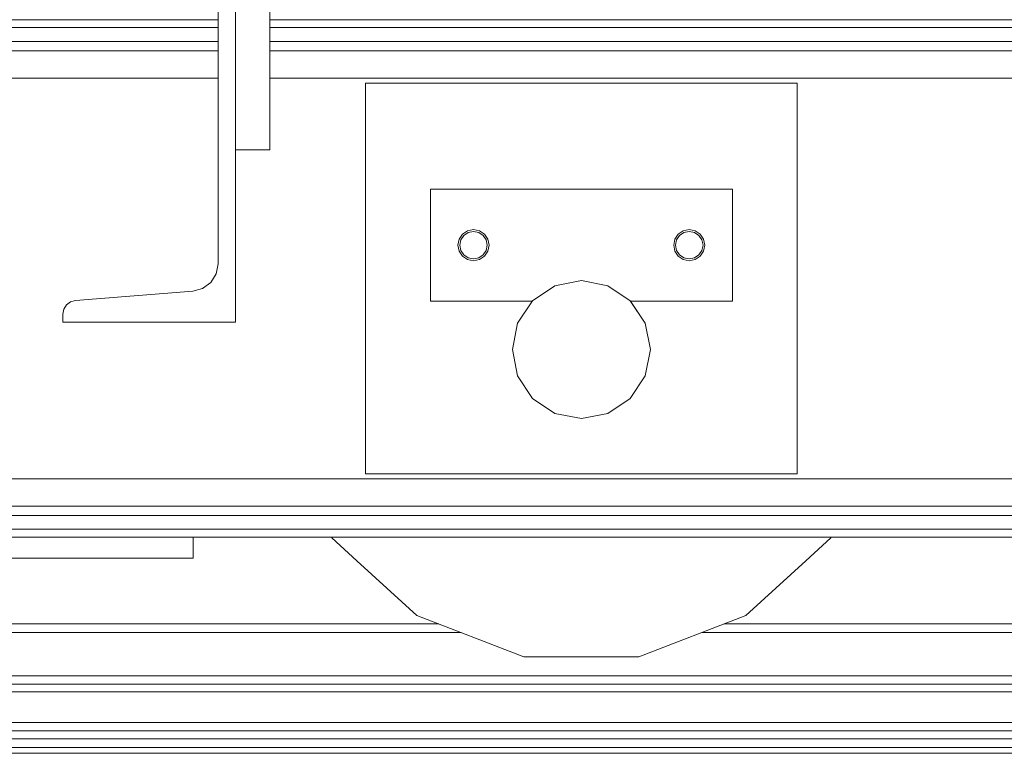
# Model space of a CAD drawing. Header units: millimetres. Extents: x 53056 to 116131, y -669674 to -625124.
# Tile 200 of 256: x 64347 to 64918, y -635887 to -635462. Entities that reach past the tile are written whole.
import ezdxf

# ---------------------------------------------------------------- set-up
doc = ezdxf.new("R2010")
doc.units = ezdxf.units.MM
doc.header["$MEASUREMENT"] = 0
doc.linetypes.add('DGN Style 1', pattern=[536.1990872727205, 0.8921781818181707, -535.3069090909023])
for name, color, linetype, lineweight in [('Main Cradle', 7, 'Continuous', 0), ('Main Cradle Hydraulic Arm Support', 7, 'Continuous', 0), ('Main Cradle Rails', 7, 'Continuous', 0), ('Main Cradle Tower Rail Frame', 7, 'Continuous', 0)]:
    doc.layers.add(name, color=color, linetype=linetype, lineweight=lineweight)

# ---------------------------------------------------------------- blocks, each defined once
blk = doc.blocks.new('*U55')
at = {"layer": 'Main Cradle', "color": 7, "linetype": 'Continuous', "lineweight": 0}
for p, q in [((-20131.72276547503, 11937.07755214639), (-21210.78908467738, 11937.07755214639)), ((-19598.65592507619, 11937.07755214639), (-20101.72270369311, 11937.07755214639)), ((-19854.56713735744, 11924.48560870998), (-20101.72270369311, 11924.48560870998)), ((-19460.91651307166, 11924.48560870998), (-19854.56713735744, 11924.48560870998)), ((-19939.22592507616, 11919.05730642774), (-20101.72270369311, 11919.05730642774)), ((-19454.27596613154, 11919.05730642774), (-19939.22592507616, 11919.05730642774)), ((-19939.22592507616, 11903.10817468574), (-20101.72270369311, 11903.10817468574)), ((-19451.20595596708, 11903.10817468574), (-19939.22592507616, 11903.10817468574)), ((-19796.255902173, 11900.30945071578), (-20046.255902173, 11900.30944724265)), ((-20046.255902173, 11900.30944724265), (-20046.25589902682, 11673.84921775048)), ((-19796.25589902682, 11673.84922122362), (-19796.255902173, 11900.30945071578)), ((-19833.75587666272, 11838.87933550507), (-20008.75587666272, 11838.87933307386)), ((-20008.75587666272, 11838.87933307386), (-20008.7558757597, 11773.87933307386)), ((-19833.7558757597, 11773.87933550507), (-19833.75587666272, 11838.87933550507)), ((-19983.75585292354, 11815.3793395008), (-19987.2000038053, 11814.69425524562)), ((-19989.41271717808, 11800.72247642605), (-19991.14689922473, 11803.31786319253)), ((-19858.75591420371, 11798.37933249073), (-19861.81738167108, 11798.98829618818)), ((-19858.75590398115, 11797.37934039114), (-19862.20005488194, 11798.06442455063)), ((-19855.31175309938, 11798.06442464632), (-19858.75590398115, 11797.37934039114)), ((-20008.7558757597, 11773.87933307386), (-19949.82169710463, 11773.8793338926)), ((-19949.82166013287, 11773.8793340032), (-19949.82166015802, 11773.87933405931)), ((-19949.82166008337, 11773.8793338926), (-19949.82166013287, 11773.8793340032)), ((-19949.54033362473, 11774.16348829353), (-19949.82165935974, 11773.87933497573)), ((-19949.82165935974, 11773.87933497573), (-19949.82165936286, 11773.87933498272)), ((-19884.30076728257, 11761.18666968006), (-19892.97167135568, 11774.16359429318)), ((-19892.69023836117, 11773.87933577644), (-19892.69023835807, 11773.87933576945)), ((-19892.69023771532, 11773.87933485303), (-19892.69023766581, 11773.87933474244)), ((-19892.69023766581, 11773.87933474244), (-19892.69023764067, 11773.87933468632)), ((-19892.69020061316, 11773.87933468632), (-19833.7558757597, 11773.87933550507)), ((-19885.02312419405, 11762.27954386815), (-19884.30505989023, 11761.19316421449)), ((-19884.30506001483, 11761.19316449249), (-19884.33911946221, 11761.24469398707)), ((-19881.25592684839, 11745.87946510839), (-19884.30068331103, 11761.18648840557)), ((-19949.5401703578, 11717.59502757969), (-19936.56328515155, 11708.92415035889)), ((-19936.56328515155, 11708.92415035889), (-19921.25594781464, 11705.8793318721)), ((-20046.25589902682, 11673.84921775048), (-19796.25589902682, 11673.84922122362)), ((-19796.25602456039, 11673.8492215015), (-20046.25577349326, 11673.84921802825)), ((-19454.27596612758, 11655.09779786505), (-19939.22592507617, 11655.09779786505)), ((-19598.65592507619, 11637.07755214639), (-21594.47494676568, 11637.07755214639)), ((-20066.05362308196, 11637.07752125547), (-20065.85665198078, 11636.68194997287)), ((-20065.85660172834, 11636.68189659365), (-20051.39858442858, 11623.50167268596)), ((-20051.39858464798, 11623.50167288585), (-20016.64543079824, 11591.8199879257)), ((-19825.8663661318, 11591.81999056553), (-19791.11321711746, 11623.50167288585)), ((-19887.96046108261, 11567.76460903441), (-19825.8663661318, 11591.81999056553))]:
    blk.add_line(p, q, dxfattribs=at)
at = {"layer": 'Main Cradle', "color": 7, "linetype": 'Continuous', "lineweight": 0, "flags": 128}
for points in [[(-20131.72276547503, 11932.46017458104), (-20262.9115312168, 11932.46017458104), (-20671.25592507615, 11932.46017458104), (-21079.6003189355, 11932.46017458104), (-21210.78908467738, 11932.46017458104)], [(-19598.65592507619, 11932.46017458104), (-19854.56713735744, 11932.46017458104), (-20101.72270369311, 11932.46017458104)], [(-20131.72276547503, 11924.48560870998), (-20262.9115312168, 11924.48560870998), (-20671.25592507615, 11924.48560870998), (-21079.6003189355, 11924.48560870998), (-21210.78908467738, 11924.48560870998)], [(-20131.72276547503, 11919.05730642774), (-20427.2459250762, 11919.05730642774), (-20915.26592507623, 11919.05730642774), (-21210.78908467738, 11919.05730642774)], [(-20131.72276547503, 11903.10817468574), (-20427.2459250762, 11903.10817468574), (-20915.26592507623, 11903.10817468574), (-21210.78908467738, 11903.10817468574)], [(-19987.2000038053, 11814.69425524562), (-19990.11981391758, 11812.74330044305), (-19992.07076863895, 11809.82349027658), (-19992.75585279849, 11806.37933937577), (-19992.07076854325, 11802.93518849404), (-19990.11981374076, 11800.01537838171), (-19987.20000357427, 11798.0644236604), (-19987.20000357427, 11798.0644236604)], [(-19991.14689922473, 11803.31786319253), (-19991.75586300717, 11806.37933064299), (-19991.1468993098, 11809.44079811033), (-19989.41271733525, 11812.03618492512), (-19986.81733056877, 11813.77036697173), (-19983.75586311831, 11814.37933075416), (-19980.69439565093, 11813.77036705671), (-19978.09900883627, 11812.03618508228)], [(-19975.44093695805, 11802.93518872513), (-19975.44093695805, 11802.93518872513), (-19974.75585279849, 11806.37933962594), (-19975.44093705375, 11809.82349050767), (-19977.39189185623, 11812.74330062), (-19980.31170202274, 11814.69425534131), (-19983.75585292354, 11815.3793395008)], [(-19978.09900883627, 11812.03618508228), (-19978.09900883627, 11812.03618508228), (-19976.36482678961, 11809.44079831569), (-19975.75586300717, 11806.37933086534), (-19976.36482670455, 11803.31786339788), (-19976.36482670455, 11803.31786339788)], [(-19862.20005488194, 11798.06442455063), (-19862.20005488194, 11798.06442455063), (-19865.11986504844, 11800.01537927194), (-19867.07081985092, 11802.93518938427), (-19867.75590410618, 11806.37934026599), (-19867.07081994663, 11809.82349116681), (-19865.11986522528, 11812.74330133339), (-19862.20005511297, 11814.69425613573), (-19858.75590423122, 11815.37934039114), (-19855.31175333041, 11814.69425623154), (-19852.39194316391, 11812.74330151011), (-19850.44098836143, 11809.82349139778), (-19849.75590410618, 11806.37934051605), (-19850.44098826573, 11802.93518961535), (-19850.44098826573, 11802.93518961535)], [(-19861.81738167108, 11798.98829618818), (-19864.41276848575, 11800.72247816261), (-19866.14695053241, 11803.31786492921), (-19866.75591431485, 11806.37933237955), (-19866.14695061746, 11809.44079984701), (-19864.41276864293, 11812.03618666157), (-19861.81738187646, 11813.7703687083), (-19858.755914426, 11814.37933249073), (-19855.69444695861, 11813.7703687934), (-19853.09906014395, 11812.03618681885), (-19851.36487809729, 11809.44080005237), (-19850.75591431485, 11806.37933260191), (-19851.36487801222, 11803.31786513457), (-19851.36487801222, 11803.31786513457)], [(-19986.81733036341, 11798.9882944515), (-19986.81733036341, 11798.9882944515), (-19989.41271717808, 11800.72247642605)], [(-19987.20000357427, 11798.0644236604), (-19983.75585267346, 11797.3793395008), (-19980.3117017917, 11798.06442375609), (-19977.39189167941, 11800.01537855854), (-19975.44093695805, 11802.93518872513)], [(-19976.36482670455, 11803.31786339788), (-19978.0990086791, 11800.72247658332), (-19980.69439544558, 11798.9882945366), (-19983.75586289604, 11798.37933075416), (-19986.81733036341, 11798.9882944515)], [(-19851.36487801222, 11803.31786513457), (-19853.09905998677, 11800.72247831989), (-19855.69444675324, 11798.98829627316), (-19858.75591420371, 11798.37933249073)], [(-19850.44098826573, 11802.93518961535), (-19852.39194298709, 11800.01537944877), (-19855.31175309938, 11798.06442464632)], [(-19905.94861158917, 11782.8345133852), (-19921.25594892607, 11785.8793318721), (-19936.56328617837, 11782.83451295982), (-19949.54022001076, 11774.16360272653), (-19958.21112988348, 11761.18666865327)], [(-19884.30417379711, 11761.19182349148), (-19892.69023835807, 11773.87933576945), (-19892.97167751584, 11774.16360351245), (-19905.9485627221, 11782.83448073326)], [(-19892.69023835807, 11773.87933576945), (-19892.97167761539, 11774.16360373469), (-19892.97167775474, 11774.16360382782)], [(-19958.21112988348, 11761.18666865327), (-19958.21112988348, 11761.18666865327), (-19961.25594837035, 11745.87933131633), (-19958.21112945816, 11730.57199406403), (-19958.21112861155, 11730.57199279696)], [(-19921.25594781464, 11705.8793318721), (-19905.94861056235, 11708.92415078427), (-19892.97167672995, 11717.59506101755), (-19884.30076685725, 11730.57199509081), (-19881.25594837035, 11745.87933242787), (-19884.30076728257, 11761.18666968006), (-19884.30092925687, 11761.18691473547)], [(-19884.30071851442, 11730.57199293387), (-19884.30071851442, 11730.57199293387), (-19881.25591493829, 11745.87925530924)], [(-19958.211123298, 11730.57198484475), (-19949.54021922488, 11717.59506023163), (-19949.54021856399, 11717.59505979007)], [(-19892.97163512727, 11717.59505435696), (-19892.97162838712, 11717.59505886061), (-19884.30071851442, 11730.57199293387)], [(-19451.20595596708, 11671.04692960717), (-19939.22592507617, 11671.04692960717), (-20427.2459250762, 11671.04692960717), (-20915.26592507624, 11671.04692960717), (-21403.28592507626, 11671.04692960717)], [(-19939.22592507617, 11655.09779786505), (-20427.2459250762, 11655.09779786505), (-20915.26592507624, 11655.09779786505), (-21403.28592507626, 11655.09779786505), (-21594.47494676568, 11655.09779786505)], [(-21487.94471280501, 11649.66949558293), (-21079.60031894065, 11649.66949558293), (-20671.25592507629, 11649.66949558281), (-20262.91153121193, 11649.66949558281), (-19854.56713734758, 11649.66949558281), (-19460.91651304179, 11649.66949558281)], [(-21487.94471280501, 11641.69492971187), (-21079.60031894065, 11641.69492971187), (-20671.25592507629, 11641.69492971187), (-20262.91153121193, 11641.69492971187), (-19854.56713734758, 11641.69492971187), (-19598.65592507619, 11641.69492971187)], [(-20066.05357425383, 11637.07752125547), (-20065.85659625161, 11636.68193611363), (-20051.39853560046, 11623.50167268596)], [(-19791.11321733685, 11623.50167268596), (-19776.65515308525, 11636.68194013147), (-19776.45817709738, 11637.07752125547)], [(-20051.39853581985, 11623.50167288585), (-20016.64538195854, 11591.81998791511), (-19954.55128633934, 11567.76460810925), (-19887.96046108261, 11567.76460903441)]]:
    blk.add_lwpolyline(points, dxfattribs=at)
at = {"layer": 'Main Cradle Hydraulic Arm Support', "color": 7, "linetype": 'Continuous', "lineweight": 0}
for q in [(-20146.24451413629, 11637.07752125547), (-20289.38451411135, 11625.07755214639)]:
    blk.add_line((-20146.24451413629, 11625.07755214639), q, dxfattribs=at)
at = {"layer": 'Main Cradle Rails', "color": 7, "linetype": 'Continuous', "lineweight": 0}
for p, q in [((-21338.61958383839, 11586.87933437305), (-20003.89217004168, 11586.87933437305)), ((-19838.6195838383, 11586.87933437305), (-19053.89221886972, 11586.87933437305)), ((-21351.5260710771, 11581.87933437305), (-19990.98568173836, 11581.87933437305)), ((-19851.526071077, 11581.87933437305), (-19040.98573056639, 11581.87933437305)), ((-25343.88767924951, 11556.8793343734), (-17845.06221408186, 11556.8793343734)), ((-17845.06221408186, 11551.88130860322), (-25343.88767924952, 11551.88130860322)), ((-25343.88767924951, 11547.51183737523), (-17845.06221408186, 11547.51183737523)), ((-25343.88767924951, 11529.81900909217), (-17845.06221408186, 11529.81900909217)), ((-25343.88767924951, 11524.83397804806), (-17845.06221408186, 11524.83397804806)), ((-25343.88767924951, 11520.23712008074), (-17845.06221408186, 11520.23712008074)), ((-25343.88767924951, 11515.25208903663), (-17845.06221408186, 11515.25208903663)), ((-25343.88767924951, 11511.8793343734), (-17845.06221408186, 11511.8793343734))]:
    blk.add_line(p, q, dxfattribs=at)
at = {"layer": 'Main Cradle Tower Rail Frame', "color": 7, "linetype": 'Continuous', "lineweight": 0}
for p, q in [((-20121.72273458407, 12061.69492971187), (-20121.72273458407, 11761.69492971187)), ((-20101.72273458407, 11861.69492971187), (-20101.72273458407, 12061.69492971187)), ((-20131.72273458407, 11795.66430717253), (-20131.72273458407, 12027.7255522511)), ((-20121.72273458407, 11861.69492971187), (-20101.72273458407, 11861.69492971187)), ((-20214.36015059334, 11774.28687314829), (-20146.44790256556, 11779.71517543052)), ((-20146.44790256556, 11779.71517543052), (-20140.72699866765, 11781.27473876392)), ((-20221.17334428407, 11769.22579575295), (-20221.72273458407, 11766.31230727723)), ((-20221.72273458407, 11766.31230727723), (-20221.72273458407, 11761.69492971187)), ((-20221.72273458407, 11761.69492971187), (-20121.72273458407, 11761.69492971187))]:
    blk.add_line(p, q, dxfattribs=at)
at = {"layer": 'Main Cradle Tower Rail Frame', "color": 7, "linetype": 'Continuous', "lineweight": 0, "flags": 128}
for points in [[(-20140.72699866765, 11781.27473876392), (-20135.96694213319, 11784.81067442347), (-20132.82151518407, 11789.83733022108), (-20131.72273458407, 11795.66430717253)], [(-20214.36015059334, 11774.28687314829), (-20217.22060254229, 11773.50709148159), (-20219.60063080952, 11771.73912365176), (-20221.17334428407, 11769.22579575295)]]:
    blk.add_lwpolyline(points, dxfattribs=at)

msp = doc.modelspace()

# ---------------------------------------------------------------- block references
at = {"color": 7, "linetype": 'DGN Style 1', "lineweight": 0}
msp.add_blockref('*U55', (84593.95000000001, -647399.3500000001), dxfattribs=at)

doc.saveas('drawing.dxf')
